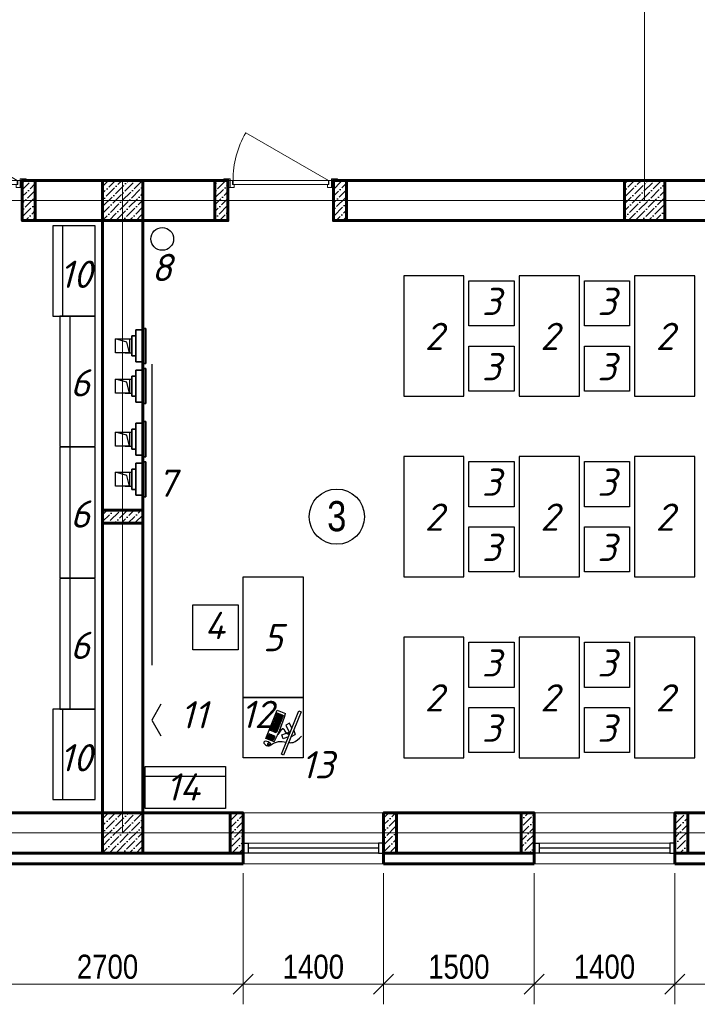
# Model space of a CAD drawing. Header units: millimetres. Extents: x -257011 to 237647566, y 2784933 to 6706507.
# Tile 137 of 256: x 9435511 to 9446608, y 5008132 to 5024255. Entities that reach past the tile are written whole.
import ezdxf

# ---------------------------------------------------------------- set-up
doc = ezdxf.new("R2010")
doc.units = ezdxf.units.MM
doc.header["$LTSCALE"] = 1000
doc.header["$PDMODE"] = 32
doc.header["$PDSIZE"] = 0.3
doc.linetypes.add('ACAD_ISO10W100', pattern=[18, 12, -3, 0, -3])
doc.linetypes.add('ADSK_Скрыто', pattern=[6, 3, -3])
for name, color, linetype, lineweight in [('_Hidden_', 7, 'ADSK_Скрыто', 9), ('Doors', 86, 'Continuous', 13), ('expl', 234, 'Continuous', 13), ('Mechanical Equipment', 7, 'Continuous', 18), ('заливки', 250, 'Continuous', 18), ('Калонны', 20, 'Continuous', 25), ('Размеры', 251, 'Continuous', 18)]:
    doc.layers.add(name, color=color, linetype=linetype, lineweight=lineweight)
for name, color, linetype in [('kcd_tx', 7, 'Continuous'), ('TESS', 252, 'Continuous'), ('ventilatsiya', 7, 'Continuous'), ('ТХ', 7, 'Continuous')]:
    doc.layers.add(name, color=color, linetype=linetype)
doc.styles.get("Standard").update_dxf_attribs({"font": 'ARIALN.TTF'})
doc.dimstyles.new('Санжар', dxfattribs={"dimtxt": 240, "dimasz": 200, "dimexe": 200, "dimexo": 200, "dimgap": 50, "dimtad": 1, "dimdec": 0, "dimtxsty": 'Standard', "dimblk": 'OBLIQUE', "dimcen": 2.5, "dimdle": 200, "dimclrd": 152, "dimclre": 152, "dimclrt": 152, "dimadec": 0, "dimazin": 0, "dimtfac": 1, "dimtdec": 0, "dimtmove": 0, "dimatfit": 3, "dimldrblk": 'OBLIQUE', "dimfxl": 0, "dimlwd": 0, "dimlwe": 0, "dimarcsym": 0})

# ---------------------------------------------------------------- blocks, each defined once
blk = doc.blocks.new('eshik yangi')
at = {"layer": 'Doors'}
blk.add_line((1405001.8, 1634258.5), (1404179.1, 1633783.5), dxfattribs=at)
for points in [[(1404001.8, 1634328.5), (1404021.8, 1634328.5), (1404021.8, 1634258.5), (1404001.8, 1634258.5)], [(1404061.8, 1634298.5), (1404061.8, 1634328.5), (1404021.8, 1634328.5), (1404021.8, 1634258.5), (1404046.8, 1634258.5), (1404046.8, 1634298.5)], [(1404991.8, 1634298.5), (1404991.8, 1634328.5), (1405031.8, 1634328.5), (1405031.8, 1634258.5), (1405006.8, 1634258.5), (1405006.8, 1634298.5)], [(1405051.8, 1634328.5), (1405031.8, 1634328.5), (1405031.8, 1634258.5), (1405051.8, 1634258.5)], [(1403961.8, 1634258.5), (1404021.8, 1634258.5), (1404021.8, 1634243.5), (1403961.8, 1634243.5)], [(1404051.8, 1634298.5), (1405001.8, 1634298.5), (1405001.8, 1634258.5), (1404051.8, 1634258.5)], [(1405031.8, 1634258.5), (1405091.8, 1634258.5), (1405091.8, 1634243.5), (1405031.8, 1634243.5)]]:
    blk.add_lwpolyline(points, close=True, dxfattribs=at)
blk.add_arc((1405001.8, 1634258.5), 950, 180, 210, dxfattribs=at)
blk = doc.blocks.new('_Oblique')
at = {"color": 0, "linetype": 'ByBlock', "lineweight": -2}
blk.add_line((-0.5, -0.5), (0.5, 0.5), dxfattribs=at)
blk = doc.blocks.new('*D1998')
at = {"layer": 'Defpoints', "color": 0, "lineweight": 50, "ltscale": 100, "transparency": 16777216}
for p in [(9757643.6, 5074072.3), (9759143.6, 5074072.3), (9757643.6, 5072765.8)]:
    blk.add_point(p, dxfattribs=at)
at = {"layer": 'kcd_tx', "color": 152, "lineweight": 0, "ltscale": 100, "transparency": 16777216}
for p, q in [((9757643.6, 5073872.3), (9757643.6, 5072565.8)), ((9759143.6, 5073872.3), (9759143.6, 5072565.8)), ((9759343.6, 5072765.8), (9757443.6, 5072765.8))]:
    blk.add_line(p, q, dxfattribs=at)
at = {"layer": 'kcd_tx', "color": 152, "lineweight": 0, "ltscale": 100, "transparency": 16777216, "xscale": 200, "yscale": 200, "zscale": 200, "rotation": 180}
blk.add_blockref('_Oblique', (9757643.6, 5072765.8), dxfattribs=at)
at = {"layer": 'kcd_tx', "color": 152, "lineweight": 0, "ltscale": 100, "transparency": 16777216, "xscale": 200, "yscale": 200, "zscale": 200}
blk.add_blockref('_Oblique', (9759143.6, 5072765.8), dxfattribs=at)
at = {"layer": 'kcd_tx', "color": 152, "lineweight": 30, "ltscale": 100, "transparency": 16777216, "insert": (9758393.6, 5072938.4), "char_height": 240, "attachment_point": 5}
blk.add_mtext('1500', dxfattribs=at)
blk = doc.blocks.new('*D1983')
at = {"layer": 'Defpoints', "color": 0, "lineweight": 50, "ltscale": 100, "transparency": 16777216}
for p in [(9756243.6, 5074072.3), (9757643.6, 5074072.3), (9756243.6, 5072765.8)]:
    blk.add_point(p, dxfattribs=at)
at = {"layer": 'kcd_tx', "color": 152, "lineweight": 0, "ltscale": 100, "transparency": 16777216}
for p, q in [((9756243.6, 5073872.3), (9756243.6, 5072565.8)), ((9757643.6, 5073872.3), (9757643.6, 5072565.8)), ((9757843.6, 5072765.8), (9756043.6, 5072765.8))]:
    blk.add_line(p, q, dxfattribs=at)
at = {"layer": 'kcd_tx', "color": 152, "lineweight": 0, "ltscale": 100, "transparency": 16777216, "xscale": 200, "yscale": 200, "zscale": 200, "rotation": 180}
blk.add_blockref('_Oblique', (9756243.6, 5072765.8), dxfattribs=at)
at = {"layer": 'kcd_tx', "color": 152, "lineweight": 0, "ltscale": 100, "transparency": 16777216, "xscale": 200, "yscale": 200, "zscale": 200}
blk.add_blockref('_Oblique', (9757643.6, 5072765.8), dxfattribs=at)
at = {"layer": 'kcd_tx', "color": 152, "lineweight": 30, "ltscale": 100, "transparency": 16777216, "insert": (9756943.6, 5072938.4), "char_height": 240, "attachment_point": 5}
blk.add_mtext('1400', dxfattribs=at)
blk = doc.blocks.new('*D1984')
at = {"layer": 'Defpoints', "color": 0, "lineweight": 50, "ltscale": 100, "transparency": 16777216}
for p in [(9754743.6, 5074072.3), (9756243.6, 5074072.3), (9754743.6, 5072765.8)]:
    blk.add_point(p, dxfattribs=at)
at = {"layer": 'kcd_tx', "color": 152, "lineweight": 0, "ltscale": 100, "transparency": 16777216}
for p, q in [((9754743.6, 5073872.3), (9754743.6, 5072565.8)), ((9756243.6, 5073872.3), (9756243.6, 5072565.8)), ((9756443.6, 5072765.8), (9754543.6, 5072765.8))]:
    blk.add_line(p, q, dxfattribs=at)
at = {"layer": 'kcd_tx', "color": 152, "lineweight": 0, "ltscale": 100, "transparency": 16777216, "xscale": 200, "yscale": 200, "zscale": 200, "rotation": 180}
blk.add_blockref('_Oblique', (9754743.6, 5072765.8), dxfattribs=at)
at = {"layer": 'kcd_tx', "color": 152, "lineweight": 0, "ltscale": 100, "transparency": 16777216, "xscale": 200, "yscale": 200, "zscale": 200}
blk.add_blockref('_Oblique', (9756243.6, 5072765.8), dxfattribs=at)
at = {"layer": 'kcd_tx', "color": 152, "lineweight": 30, "ltscale": 100, "transparency": 16777216, "insert": (9755493.6, 5072938.4), "char_height": 240, "attachment_point": 5}
blk.add_mtext('1500', dxfattribs=at)
blk = doc.blocks.new('*D1985')
at = {"layer": 'Defpoints', "color": 0, "lineweight": 50, "ltscale": 100, "transparency": 16777216}
for p in [(9753343.6, 5074072.3), (9754743.6, 5074072.3), (9753343.6, 5072765.8)]:
    blk.add_point(p, dxfattribs=at)
at = {"layer": 'kcd_tx', "color": 152, "lineweight": 0, "ltscale": 100, "transparency": 16777216}
for p, q in [((9753343.6, 5073872.3), (9753343.6, 5072565.8)), ((9754743.6, 5073872.3), (9754743.6, 5072565.8)), ((9754943.6, 5072765.8), (9753143.6, 5072765.8))]:
    blk.add_line(p, q, dxfattribs=at)
at = {"layer": 'kcd_tx', "color": 152, "lineweight": 0, "ltscale": 100, "transparency": 16777216, "xscale": 200, "yscale": 200, "zscale": 200, "rotation": 180}
blk.add_blockref('_Oblique', (9753343.6, 5072765.8), dxfattribs=at)
at = {"layer": 'kcd_tx', "color": 152, "lineweight": 0, "ltscale": 100, "transparency": 16777216, "xscale": 200, "yscale": 200, "zscale": 200}
blk.add_blockref('_Oblique', (9754743.6, 5072765.8), dxfattribs=at)
at = {"layer": 'kcd_tx', "color": 152, "lineweight": 30, "ltscale": 100, "transparency": 16777216, "insert": (9754043.6, 5072938.4), "char_height": 240, "attachment_point": 5}
blk.add_mtext('1400', dxfattribs=at)
blk = doc.blocks.new('*D1986')
at = {"layer": 'Defpoints', "color": 0, "lineweight": 50, "ltscale": 100, "transparency": 16777216}
for p in [(9750643.6, 5074071.4), (9753343.6, 5074072.3), (9750643.6, 5072765.8)]:
    blk.add_point(p, dxfattribs=at)
at = {"layer": 'kcd_tx', "color": 152, "lineweight": 0, "ltscale": 100, "transparency": 16777216}
for p, q in [((9750643.6, 5073871.4), (9750643.6, 5072565.8)), ((9753343.6, 5073872.3), (9753343.6, 5072565.8)), ((9753543.6, 5072765.8), (9750443.6, 5072765.8))]:
    blk.add_line(p, q, dxfattribs=at)
at = {"layer": 'kcd_tx', "color": 152, "lineweight": 0, "ltscale": 100, "transparency": 16777216, "xscale": 200, "yscale": 200, "zscale": 200, "rotation": 180}
blk.add_blockref('_Oblique', (9750643.6, 5072765.8), dxfattribs=at)
at = {"layer": 'kcd_tx', "color": 152, "lineweight": 0, "ltscale": 100, "transparency": 16777216, "xscale": 200, "yscale": 200, "zscale": 200}
blk.add_blockref('_Oblique', (9753343.6, 5072765.8), dxfattribs=at)
at = {"layer": 'kcd_tx', "color": 152, "lineweight": 30, "ltscale": 100, "transparency": 16777216, "insert": (9751993.6, 5072938.4), "char_height": 240, "attachment_point": 5}
blk.add_mtext('2700', dxfattribs=at)
blk = doc.blocks.new('Осевые декоративные вентиляторы для вытяжной вентиляции с производительностью до 310 м3 - ВЕНТС 100 ЛД турбо-1935147-Вентиляция_ План 1го этажа')
at = {"layer": '_Hidden_', "color": 5, "lineweight": 35}
for p, q in [((7212.2, 27527.7), (7212.2, 27527.5)), ((7212.2, 27527.5), (7212.2, 27527.7)), ((7224.3, 27527.5), (7224.3, 27527.7)), ((7224.3, 27527.7), (7224.3, 27527.5)), ((7245.8, 27527.5), (7245.8, 27527.7)), ((7245.8, 27527.7), (7245.8, 27527.5)), ((7247.5, 27535.3), (7247.7, 27535.3)), ((7212.2, 27368.8), (7212.2, 27368.7)), ((7212.2, 27368.7), (7212.2, 27368.8)), ((7224.3, 27368.7), (7224.3, 27368.8)), ((7224.3, 27368.8), (7224.3, 27368.7)), ((7245.8, 27368.8), (7245.8, 27368.7)), ((7245.8, 27368.7), (7245.8, 27368.8)), ((7247.7, 27360.8), (7247.5, 27360.8))]:
    blk.add_line(p, q, dxfattribs=at)
at = {"layer": 'Mechanical Equipment', "color": 5, "lineweight": 35}
for p, q in [((7224.3, 27527.7), (7212.2, 27527.7)), ((7212.2, 27527.7), (7212.2, 27527.5)), ((7212.2, 27522.7), (7212.2, 27527.7)), ((7212.2, 27373.7), (7212.2, 27522.7)), ((7245.8, 27527.7), (7224.3, 27527.7)), ((7224.3, 27527.5), (7224.3, 27527.7)), ((7224.3, 27527.7), (7224.3, 27527.5)), ((7245.8, 27527.5), (7245.8, 27527.7)), ((7245.8, 27527.7), (7245.8, 27522.7)), ((7245.8, 27522.7), (7245.8, 27373.7)), ((7247.3, 27535.3), (7247.3, 27360.8)), ((7247.4, 27535.3), (7247.4, 27360.8)), ((7247.5, 27535.3), (7252.3, 27535.3)), ((7252.3, 27535.3), (7257, 27535.3)), ((7252.3, 27535.3), (7252.3, 27360.8)), ((7257, 27535.3), (7261.8, 27535.3)), ((7261.8, 27360.8), (7261.8, 27535.3)), ((7212.2, 27498.2), (7191.6, 27498.2)), ((7191.6, 27398.2), (7191.6, 27498.2)), ((7191.6, 27398.2), (7212.2, 27398.2)), ((7212.2, 27368.7), (7212.2, 27373.7)), ((7212.2, 27368.8), (7212.2, 27368.7)), ((7212.2, 27368.7), (7224.3, 27368.7)), ((7224.3, 27368.7), (7224.3, 27368.8)), ((7224.3, 27368.8), (7224.3, 27368.7)), ((7224.3, 27368.7), (7245.8, 27368.7)), ((7245.8, 27373.7), (7245.8, 27368.7)), ((7245.8, 27368.7), (7245.8, 27368.8)), ((7252.3, 27360.8), (7247.5, 27360.8)), ((7257, 27360.8), (7252.3, 27360.8)), ((7261.8, 27360.8), (7257, 27360.8))]:
    blk.add_line(p, q, dxfattribs=at)
blk = doc.blocks.new('wwww')
at = {"layer": 'заливки', "color": 0, "lineweight": 25, "ltscale": 0.15}
for p, q in [((-325484, -679209), (-325477, -679225)), ((-325814, -679382), (-325729, -679357)), ((-325729, -679357), (-325713, -679352)), ((-325713, -679352), (-325708, -679369)), ((-325699, -679327), (-325681, -679321)), ((-325693, -679344), (-325699, -679327)), ((-325660, -679334), (-325693, -679344)), ((-325687, -679302), (-325671, -679297)), ((-325686, -679305), (-325687, -679302)), ((-325686, -679305), (-325681, -679321)), ((-325671, -679297), (-325660, -679334)), ((-325470, -679244), (-325465, -679256)), ((-325808, -679400), (-325814, -679382)), ((-325723, -679374), (-325808, -679400)), ((-325708, -679369), (-325723, -679374))]:
    blk.add_line(p, q, dxfattribs=at)
for points in [[(-325485, -678956), (-325474, -678992), (-326163, -679200), (-326174, -679165)], [(-325944, -679338), (-325939, -679355), (-325955, -679360), (-325960, -679343)], [(-325938, -679357), (-325933, -679374), (-325949, -679379), (-325954, -679362)], [(-325926, -679333), (-325921, -679350), (-325937, -679355), (-325942, -679337)], [(-325920, -679352), (-325915, -679369), (-325931, -679374), (-325936, -679357)], [(-325908, -679327), (-325903, -679344), (-325919, -679349), (-325924, -679332)], [(-325903, -679346), (-325897, -679364), (-325913, -679368), (-325918, -679351)], [(-325890, -679322), (-325885, -679339), (-325901, -679344), (-325906, -679327)], [(-325885, -679341), (-325879, -679358), (-325895, -679363), (-325900, -679346)], [(-325879, -679360), (-325874, -679377), (-325889, -679382), (-325895, -679365)], [(-325875, -679317), (-325870, -679334), (-325885, -679339), (-325890, -679322)], [(-325869, -679336), (-325864, -679353), (-325879, -679358), (-325885, -679341)], [(-325863, -679355), (-325858, -679373), (-325874, -679377), (-325879, -679360)], [(-325857, -679312), (-325852, -679329), (-325867, -679334), (-325873, -679316)], [(-325851, -679331), (-325846, -679348), (-325862, -679353), (-325867, -679336)], [(-325845, -679350), (-325840, -679367), (-325856, -679372), (-325861, -679355)], [(-325839, -679306), (-325834, -679323), (-325850, -679328), (-325855, -679311)], [(-325833, -679325), (-325828, -679343), (-325844, -679347), (-325849, -679330)], [(-325827, -679345), (-325822, -679362), (-325838, -679367), (-325843, -679349)], [(-325821, -679301), (-325816, -679318), (-325832, -679323), (-325837, -679306)], [(-325822, -679364), (-325816, -679381), (-325832, -679386), (-325837, -679369)], [(-325815, -679320), (-325810, -679337), (-325826, -679342), (-325831, -679325)], [(-325810, -679339), (-325804, -679356), (-325820, -679361), (-325825, -679344)], [(-325805, -679296), (-325800, -679313), (-325816, -679318), (-325821, -679301)], [(-325804, -679358), (-325799, -679376), (-325814, -679380), (-325819, -679363)], [(-325800, -679315), (-325794, -679332), (-325810, -679337), (-325815, -679320)], [(-325794, -679335), (-325789, -679352), (-325804, -679356), (-325810, -679339)], [(-325788, -679354), (-325783, -679371), (-325799, -679376), (-325804, -679358)], [(-325788, -679291), (-325782, -679308), (-325798, -679313), (-325803, -679295)], [(-325782, -679310), (-325777, -679327), (-325792, -679332), (-325797, -679315)], [(-325776, -679329), (-325771, -679346), (-325786, -679351), (-325792, -679334)], [(-325770, -679348), (-325765, -679365), (-325781, -679370), (-325786, -679353)], [(-325770, -679285), (-325764, -679302), (-325780, -679307), (-325785, -679290)], [(-325764, -679304), (-325759, -679322), (-325774, -679326), (-325780, -679309)], [(-325758, -679324), (-325753, -679341), (-325769, -679346), (-325774, -679328)], [(-325752, -679343), (-325747, -679360), (-325763, -679365), (-325768, -679348)], [(-325752, -679280), (-325747, -679297), (-325762, -679302), (-325767, -679285)], [(-325746, -679299), (-325741, -679316), (-325756, -679321), (-325762, -679304)], [(-325740, -679318), (-325735, -679335), (-325751, -679340), (-325756, -679323)], [(-325736, -679275), (-325731, -679292), (-325747, -679297), (-325752, -679280)], [(-325734, -679337), (-325729, -679355), (-325745, -679359), (-325750, -679342)], [(-325730, -679294), (-325725, -679312), (-325741, -679316), (-325746, -679299)], [(-325725, -679314), (-325719, -679331), (-325735, -679335), (-325740, -679318)], [(-325718, -679270), (-325713, -679287), (-325729, -679292), (-325734, -679274)], [(-325719, -679333), (-325714, -679350), (-325729, -679355), (-325734, -679337)], [(-325712, -679289), (-325707, -679306), (-325723, -679311), (-325728, -679294)], [(-325707, -679308), (-325701, -679325), (-325717, -679330), (-325722, -679313)], [(-325700, -679264), (-325695, -679281), (-325711, -679286), (-325716, -679269)], [(-325701, -679327), (-325696, -679345), (-325711, -679349), (-325716, -679332)], [(-325695, -679347), (-325690, -679364), (-325705, -679368), (-325711, -679351)], [(-325695, -679284), (-325689, -679301), (-325705, -679305), (-325710, -679288)], [(-325689, -679303), (-325684, -679320), (-325699, -679325), (-325704, -679307)], [(-325682, -679259), (-325677, -679276), (-325693, -679281), (-325698, -679264)], [(-325677, -679341), (-325672, -679358), (-325688, -679363), (-325693, -679346)], [(-325677, -679278), (-325671, -679295), (-325687, -679300), (-325692, -679283)], [(-325659, -679336), (-325654, -679353), (-325670, -679358), (-325675, -679340)], [(-325617, -679239), (-325611, -679256), (-325627, -679261), (-325632, -679244)], [(-325611, -679258), (-325606, -679275), (-325621, -679280), (-325626, -679263)], [(-325605, -679277), (-325600, -679295), (-325615, -679299), (-325621, -679282)], [(-325599, -679297), (-325594, -679314), (-325610, -679319), (-325615, -679301)], [(-325599, -679234), (-325594, -679251), (-325609, -679255), (-325614, -679238)], [(-325593, -679253), (-325588, -679270), (-325603, -679275), (-325609, -679258)], [(-325593, -679316), (-325588, -679333), (-325604, -679338), (-325609, -679321)], [(-325587, -679272), (-325582, -679289), (-325598, -679294), (-325603, -679277)], [(-325581, -679228), (-325576, -679245), (-325591, -679250), (-325597, -679233)], [(-325581, -679291), (-325576, -679308), (-325592, -679313), (-325597, -679296)], [(-325575, -679247), (-325570, -679265), (-325586, -679269), (-325591, -679252)], [(-325576, -679310), (-325570, -679328), (-325586, -679332), (-325591, -679315)], [(-325569, -679267), (-325564, -679284), (-325580, -679288), (-325585, -679271)], [(-325563, -679223), (-325558, -679240), (-325573, -679245), (-325579, -679228)], [(-325563, -679286), (-325558, -679303), (-325574, -679308), (-325579, -679291)], [(-325557, -679242), (-325552, -679259), (-325568, -679264), (-325573, -679247)], [(-325558, -679305), (-325552, -679322), (-325568, -679327), (-325573, -679310)], [(-325551, -679261), (-325546, -679278), (-325562, -679283), (-325567, -679266)], [(-325546, -679280), (-325540, -679298), (-325556, -679302), (-325561, -679285)], [(-325540, -679300), (-325535, -679317), (-325550, -679321), (-325555, -679304)], [(-325933, -679376), (-325927, -679394), (-325943, -679398), (-325948, -679381)], [(-325927, -679396), (-325922, -679413), (-325937, -679418), (-325942, -679400)], [(-325921, -679415), (-325916, -679432), (-325931, -679437), (-325937, -679420)], [(-325915, -679371), (-325909, -679388), (-325925, -679393), (-325930, -679376)], [(-325909, -679390), (-325904, -679407), (-325919, -679412), (-325924, -679395)], [(-325903, -679409), (-325898, -679427), (-325913, -679431), (-325919, -679414)], [(-325897, -679366), (-325892, -679383), (-325907, -679388), (-325912, -679370)], [(-325891, -679385), (-325886, -679402), (-325901, -679407), (-325907, -679390)], [(-325885, -679404), (-325880, -679421), (-325896, -679426), (-325901, -679409)], [(-325873, -679379), (-325868, -679397), (-325884, -679401), (-325889, -679384)], [(-325867, -679399), (-325862, -679416), (-325878, -679421), (-325883, -679403)], [(-325857, -679375), (-325852, -679392), (-325868, -679397), (-325873, -679379)], [(-325852, -679394), (-325846, -679411), (-325862, -679416), (-325867, -679399)], [(-325839, -679369), (-325834, -679386), (-325850, -679391), (-325855, -679374)], [(-325834, -679388), (-325828, -679406), (-325844, -679410), (-325849, -679393)], [(-325816, -679383), (-325811, -679400), (-325826, -679405), (-325831, -679388)]]:
    blk.add_lwpolyline(points, close=True, dxfattribs=at)
for points in [[(-325871, -679073), (-325877, -679070), (-325843, -679016)], [(-325788, -679048), (-325785, -679042), (-325843, -679016)], [(-325552, -679198), (-325513, -679328), (-325964, -679465), (-326004, -679335)], [(-325889, -679117), (-325924, -679194), (-325866, -679220), (-325815, -679108)], [(-325749, -679075), (-325677, -679120), (-325710, -679173), (-325815, -679108)]]:
    blk.add_lwpolyline(points, dxfattribs=at)
for centre, radius, start, end in [((-325114, -681459), 2303, 100.9493, 112.708), ((-325477, -679229), 29.5, 216.9044, 354.8007)]:
    blk.add_arc(centre, radius, start, end, dxfattribs=at)
at = {"layer": 'заливки', "color": 0, "lineweight": 25, "ltscale": 0.15, "extrusion": (0, 0, -1)}
blk.add_ellipse((-325468, -679263), major_axis=(16.4, -53.3), ratio=0.548518, dxfattribs=at)
at = {"layer": 'заливки', "color": 0, "lineweight": 25, "ltscale": 0.15}
blk.add_ellipse((-325473, -679235), major_axis=(3.92, -9.4), ratio=0.353008, dxfattribs=at)
for points, knots in [([(-325685, -679017), (-325698, -678997), (-325744, -678938), (-325827, -678931), (-325886, -678926)], [258.945343, 258.945343, 258.945343, 258.945343, 321.866255, 469.799997, 469.799997, 469.799997, 469.799997]), ([(-325484, -679209), (-325526, -679194), (-325606, -679165), (-325646, -679086), (-325666, -679050)], [0, 0, 0, 0, 117.894714, 225.048375, 225.048375, 225.048375, 225.048375]), ([(-325805, -679092), (-325787, -679100), (-325762, -679126), (-325839, -679240), (-325737, -679231), (-325675, -679225)], [52.696456, 52.696456, 52.696456, 52.696456, 88.452953, 137.856523, 215.270135, 215.270135, 215.270135, 215.270135]), ([(-325800, -679090), (-325797, -679092), (-325794, -679094), (-325788, -679098), (-325785, -679100), (-325780, -679106), (-325778, -679110), (-325775, -679117), (-325774, -679121), (-325774, -679127), (-325774, -679129), (-325775, -679133), (-325775, -679135), (-325777, -679143), (-325779, -679149), (-325783, -679160), (-325786, -679166), (-325791, -679178), (-325793, -679183), (-325796, -679192), (-325797, -679195), (-325798, -679200), (-325798, -679202), (-325798, -679206), (-325798, -679207), (-325797, -679210), (-325796, -679212), (-325795, -679214), (-325794, -679216), (-325791, -679218), (-325790, -679219), (-325786, -679221), (-325784, -679221), (-325778, -679224), (-325773, -679225), (-325761, -679226), (-325754, -679227), (-325740, -679227), (-325732, -679226), (-325709, -679225), (-325692, -679224), (-325675, -679222)], [54.981019, 54.981019, 54.981019, 54.981019, 61.260874, 61.260874, 69.6918, 69.6918, 78.122727, 78.122727, 86.553654, 86.553654, 90.403827, 90.403827, 94.253999, 94.253999, 104.434609, 104.434609, 114.615219, 114.615219, 124.795829, 124.795829, 131.641747, 131.641747, 135.939583, 135.939583, 141.201002, 141.201002, 146.462422, 146.462422, 151.723841, 151.723841, 156.985261, 156.985261, 162.24668, 162.24668, 172.922377, 172.922377, 183.598075, 183.598075, 194.273772, 194.273772, 215.270135, 215.270135, 215.270135, 215.270135])]:
    blk.add_open_spline(points, degree=3, knots=knots, dxfattribs=at)
blk = doc.blocks.new('njmghn')
at = {"ltscale": 100}
h = blk.add_hatch(dxfattribs=at)
h.set_pattern_fill('ANSI36', color=256, scale=15, style=0)
h.set_pattern_definition([(45, (9881445.847, 4352708.26), (25.2569703, 92.6088912), [119.0625, -23.8125, 0, -23.8125])])
h.paths.add_polyline_path([(9751143.6, 5080772.3), (9751273.6, 5080772.3), (9751273.6, 5080372.3), (9751143.6, 5080372.3)])
h = blk.add_hatch(dxfattribs=at)
h.set_pattern_fill('ANSI36', color=256, scale=15, style=0)
h.set_pattern_definition([(45, (-7300618.965, 14263602.263), (25.25697034, 92.60889125), [119.0625, -23.8125, 0, -23.8125])])
h.paths.add_polyline_path([(9752343.6, 5080772.3), (9751943.6, 5080772.3), (9751943.6, 5080372.3), (9752343.6, 5080372.3)])
h = blk.add_hatch(dxfattribs=at)
h.set_pattern_fill('ANSI36', color=256, scale=15, style=0)
h.set_pattern_definition([(45, (9865395.847, 4352708.26), (25.2569703, 92.6088912), [119.0625, -23.8125, 0, -23.8125])])
h.paths.add_polyline_path([(9753193.6, 5080772.3), (9753063.6, 5080772.3), (9753063.6, 5080372.3), (9753193.6, 5080372.3)])
h = blk.add_hatch(dxfattribs=at)
h.set_pattern_fill('ANSI36', color=256, scale=15, style=0)
h.set_pattern_definition([(45, (9865345.847, 4352708.26), (25.2569703, 92.6088912), [119.0625, -23.8125, 0, -23.8125])])
h.paths.add_polyline_path([(9754243.6, 5080772.3), (9754373.6, 5080772.3), (9754373.6, 5080372.3), (9754243.6, 5080372.3)])
h = blk.add_hatch(dxfattribs=at)
h.set_pattern_fill('ANSI36', color=256, scale=15, style=0)
h.set_pattern_definition([(45, (-7305818.965, 14263602.263), (25.25697034, 92.60889125), [119.0625, -23.8125, 0, -23.8125])])
h.paths.add_polyline_path([(9757543.6, 5080772.3), (9757143.6, 5080772.3), (9757143.6, 5080372.3), (9757543.6, 5080372.3)])
h = blk.add_hatch(dxfattribs=at)
h.set_pattern_fill('ANSI36', color=256, scale=15, style=0)
h.set_pattern_definition([(45, (9753450, 3840070.33), (25.2569703, 92.6088912), [119.0625, -23.8125, 0, -23.8125])])
h.paths.add_polyline_path([(9752343.6, 5077487.3), (9752343.6, 5077357.3), (9751943.6, 5077357.3), (9751943.6, 5077487.3)])
h = blk.add_hatch(dxfattribs=at)
h.set_pattern_fill('ANSI36', color=256, scale=15, style=0)
h.set_pattern_definition([(45, (-7300618.965, 14257302.263), (25.25697034, 92.60889125), [119.0625, -23.8125, 0, -23.8125])])
h.paths.add_polyline_path([(9752343.6, 5074472.3), (9751943.6, 5074472.3), (9751943.6, 5074072.3), (9752343.6, 5074072.3)])
h = blk.add_hatch(dxfattribs=at)
h.set_pattern_fill('ANSI36', color=256, scale=15, style=0)
h.set_pattern_definition([(45, (9871045.847, 4356917.793), (25.2569703, 92.6088912), [119.0625, -23.8125, 0, -23.8125])])
h.paths.add_polyline_path([(9753343.6, 5074072.3), (9753213.6, 5074072.3), (9753213.6, 5074472.3), (9753343.6, 5074472.3)])
h = blk.add_hatch(dxfattribs=at)
h.set_pattern_fill('ANSI36', color=256, scale=15, style=0)
h.set_pattern_definition([(45, (9872815.847, 4356917.793), (25.2569703, 92.6088912), [119.0625, -23.8125, 0, -23.8125])])
h.paths.add_polyline_path([(9754873.6, 5074072.3), (9754743.6, 5074072.3), (9754743.6, 5074472.3), (9754873.6, 5074472.3)])
h = blk.add_hatch(dxfattribs=at)
h.set_pattern_fill('ANSI36', color=256, scale=15, style=0)
h.set_pattern_definition([(45, (9868145.847, 4356917.793), (25.2569703, 92.6088912), [119.0625, -23.8125, 0, -23.8125])])
h.paths.add_polyline_path([(9756243.6, 5074072.3), (9756113.6, 5074072.3), (9756113.6, 5074472.3), (9756243.6, 5074472.3)])
h = blk.add_hatch(dxfattribs=at)
h.set_pattern_fill('ANSI36', color=256, scale=15, style=0)
h.set_pattern_definition([(45, (9869915.847, 4356917.793), (25.2569703, 92.6088912), [119.0625, -23.8125, 0, -23.8125])])
h.paths.add_polyline_path([(9757773.6, 5074072.3), (9757643.6, 5074072.3), (9757643.6, 5074472.3), (9757773.6, 5074472.3)])
at = {"color": 1, "linetype": 'ACAD_ISO10W100', "lineweight": 9, "ltscale": 100}
for p, q in [((9757343.6, 5089872.3), (9757343.6, 5080572.3)), ((9752143.6, 5080772.3), (9752143.6, 5074272.3)), ((9761743.6, 5080572.3), (9734743.6, 5080572.3)), ((9761743.6, 5074272.3), (9734743.6, 5074272.3))]:
    blk.add_line(p, q, dxfattribs=at)
at = {"lineweight": 60, "ltscale": 100}
for p, q in [((9751943.6, 5080772.3), (9751143.6, 5080772.3)), ((9751143.6, 5080372.3), (9751143.6, 5080772.3)), ((9751943.6, 5080772.3), (9751943.6, 5074472.3)), ((9753193.6, 5080772.3), (9752343.6, 5080772.3)), ((9753193.6, 5080372.3), (9753193.6, 5080772.3)), ((9761543.6, 5080772.3), (9754243.6, 5080772.3)), ((9754243.6, 5080372.3), (9754243.6, 5080772.3)), ((9751943.6, 5080372.3), (9751143.6, 5080372.3)), ((9753193.6, 5080372.3), (9752343.6, 5080372.3)), ((9752343.6, 5080372.3), (9752343.6, 5074472.3)), ((9761543.6, 5080372.3), (9754243.6, 5080372.3)), ((9750773.6, 5074472.3), (9753343.6, 5074472.3)), ((9753343.6, 5074472.3), (9753343.6, 5074072.3)), ((9754743.6, 5074472.3), (9756243.6, 5074472.3)), ((9754743.6, 5074472.3), (9754743.6, 5074072.3)), ((9756243.6, 5074472.3), (9756243.6, 5074072.3)), ((9757643.6, 5074472.3), (9759143.6, 5074472.3)), ((9757643.6, 5074472.3), (9757643.6, 5074072.3)), ((9750773.6, 5074072.3), (9753213.6, 5074072.3)), ((9754743.6, 5074072.3), (9756243.6, 5074072.3)), ((9757643.6, 5074072.3), (9759143.6, 5074072.3))]:
    blk.add_line(p, q, dxfattribs=at)
at = {"lineweight": 9, "ltscale": 100}
for p, q in [((9754743.6, 5074472.3), (9753343.6, 5074472.3)), ((9757643.6, 5074472.3), (9756243.6, 5074472.3)), ((9754743.6, 5073965.3), (9753343.6, 5073965.3)), ((9757643.6, 5073965.3), (9756243.6, 5073965.3))]:
    blk.add_line(p, q, dxfattribs=at)
at = {"color": 5, "lineweight": 0}
for p, q in [((9754693.6, 5074172.3), (9753393.6, 5074172.3)), ((9757593.6, 5074172.3), (9756293.6, 5074172.3))]:
    blk.add_line(p, q, dxfattribs=at)
at = {"color": 5}
for p, q in [((9754693.6, 5074122.3), (9753393.6, 5074122.3)), ((9754693.6, 5074072.3), (9753393.6, 5074072.3)), ((9757593.6, 5074122.3), (9756293.6, 5074122.3)), ((9757593.6, 5074072.3), (9756293.6, 5074072.3))]:
    blk.add_line(p, q, dxfattribs=at)
at = {"color": 32, "lineweight": 30, "ltscale": 100}
blk.add_line((9756243.6, 5073972.3), (9754743.6, 5073972.3), dxfattribs=at)
at = {"color": 252, "lineweight": 60, "ltscale": 100}
blk.add_line((9756243.6, 5073965.3), (9754743.6, 5073965.3), dxfattribs=at)
at = {"color": 5}
for points in [[(9753343.6, 5074172.3), (9753393.6, 5074172.3), (9753393.6, 5074072.3), (9753343.6, 5074072.3)], [(9754743.6, 5074172.3), (9754693.6, 5074172.3), (9754693.6, 5074072.3), (9754743.6, 5074072.3)], [(9756243.6, 5074172.3), (9756293.6, 5074172.3), (9756293.6, 5074072.3), (9756243.6, 5074072.3)], [(9757643.6, 5074172.3), (9757593.6, 5074172.3), (9757593.6, 5074072.3), (9757643.6, 5074072.3)]]:
    blk.add_lwpolyline(points, close=True, dxfattribs=at)
at = {"color": 252, "lineweight": 60, "ltscale": 100}
for points in [[(9753343.6, 5074072.3), (9753343.6, 5073965.3)], [(9754743.6, 5074072.3), (9754743.6, 5073965.3)], [(9756243.6, 5074072.3), (9756243.6, 5073965.3)], [(9757643.6, 5074072.3), (9757643.6, 5073965.3)], [(9750643.6, 5073965.3), (9753343.6, 5073965.3)], [(9757643.6, 5073965.3), (9759143.6, 5073965.3)]]:
    blk.add_lwpolyline(points, dxfattribs=at)
at = {"color": 32, "lineweight": 30, "ltscale": 100}
for points in [[(9750643.6, 5073972.3), (9753343.6, 5073972.3)], [(9757643.6, 5073972.3), (9759143.6, 5073972.3)]]:
    blk.add_lwpolyline(points, dxfattribs=at)
at = {"layer": 'expl', "lineweight": 30}
blk.add_circle((9754277.8, 5077422.3), 275.1, dxfattribs=at)
at = {"layer": 'ventilatsiya', "lineweight": 30, "ltscale": 100}
for p, q in [((9752184.5, 5079161.6), (9752073.6, 5079193.3)), ((9752168.3, 5079193.3), (9752235.3, 5079193.3)), ((9752213.6, 5079053.3), (9752184.5, 5079161.6)), ((9752168.3, 5079053.3), (9752235.3, 5079053.3)), ((9752184.5, 5078762.1), (9752073.6, 5078793.7)), ((9752168.3, 5078793.7), (9752235.3, 5078793.7)), ((9752213.6, 5078653.7), (9752184.5, 5078762.1)), ((9752168.3, 5078653.7), (9752235.3, 5078653.7)), ((9752184.5, 5078232.9), (9752073.6, 5078264.5)), ((9752168.3, 5078264.5), (9752235.3, 5078264.5)), ((9752213.6, 5078124.5), (9752184.5, 5078232.9)), ((9752168.3, 5078124.5), (9752235.3, 5078124.5)), ((9752184.5, 5077833.4), (9752073.6, 5077865)), ((9752168.3, 5077865), (9752235.3, 5077865)), ((9752213.6, 5077725), (9752184.5, 5077833.4)), ((9752168.3, 5077725), (9752235.3, 5077725))]:
    blk.add_line(p, q, dxfattribs=at)
for points in [[(9752213.6, 5079053.3), (9752073.6, 5079053.3), (9752073.6, 5079193.3), (9752213.6, 5079193.3)], [(9752213.6, 5078653.7), (9752073.6, 5078653.7), (9752073.6, 5078793.7), (9752213.6, 5078793.7)], [(9752213.6, 5078124.5), (9752073.6, 5078124.5), (9752073.6, 5078264.5), (9752213.6, 5078264.5)], [(9752213.6, 5077725), (9752073.6, 5077725), (9752073.6, 5077865), (9752213.6, 5077865)]]:
    blk.add_lwpolyline(points, close=True, dxfattribs=at)
at = {"layer": 'Размеры', "lineweight": 60, "ltscale": 5}
for points in [[(9751273.6, 5080772.3), (9751143.6, 5080772.3), (9751143.6, 5080372.3), (9751273.6, 5080372.3)], [(9751943.6, 5080372.3), (9752343.6, 5080372.3), (9752343.6, 5080772.3), (9751943.6, 5080772.3)], [(9753063.6, 5080772.3), (9753193.6, 5080772.3), (9753193.6, 5080372.3), (9753063.6, 5080372.3)], [(9754373.6, 5080772.3), (9754243.6, 5080772.3), (9754243.6, 5080372.3), (9754373.6, 5080372.3)], [(9757143.6, 5080372.3), (9757543.6, 5080372.3), (9757543.6, 5080772.3), (9757143.6, 5080772.3)], [(9752343.6, 5077357.3), (9752343.6, 5077487.3), (9751943.6, 5077487.3), (9751943.6, 5077357.3)], [(9751943.6, 5074072.3), (9752343.6, 5074072.3), (9752343.6, 5074472.3), (9751943.6, 5074472.3)], [(9753213.6, 5074072.3), (9753343.6, 5074072.3), (9753343.6, 5074472.3), (9753213.6, 5074472.3)], [(9754743.6, 5074072.3), (9754873.6, 5074072.3), (9754873.6, 5074472.3), (9754743.6, 5074472.3)], [(9756113.6, 5074072.3), (9756243.6, 5074072.3), (9756243.6, 5074472.3), (9756113.6, 5074472.3)], [(9757643.6, 5074072.3), (9757773.6, 5074072.3), (9757773.6, 5074472.3), (9757643.6, 5074472.3)]]:
    blk.add_lwpolyline(points, close=True, dxfattribs=at)
at = {"layer": 'Размеры', "ltscale": 5}
blk.add_lwpolyline([(9752343.6, 5077487.3), (9752343.6, 5077357.3), (9751943.6, 5077357.3), (9751943.6, 5077487.3)], close=True, dxfattribs=at)
at = {"layer": 'ТХ', "ltscale": 5}
blk.add_line((9752437.8, 5075943.3), (9752437.8, 5078943.3), dxfattribs=at)
for points in [[(9751869.9, 5080320.8), (9751449.9, 5080320.8), (9751449.9, 5079420.8), (9751869.9, 5079420.8)], [(9751549.9, 5080320.8), (9751449.9, 5080320.8), (9751449.9, 5079420.8), (9751549.9, 5079420.8)], [(9755543.6, 5079822.3), (9754943.6, 5079822.3), (9754943.6, 5078622.3), (9755543.6, 5078622.3)], [(9756043.6, 5079322.3), (9755593.6, 5079322.3), (9755593.6, 5079772.3), (9756043.6, 5079772.3)], [(9756693.6, 5079822.3), (9756093.6, 5079822.3), (9756093.6, 5078622.3), (9756693.6, 5078622.3)], [(9757193.6, 5079322.3), (9756743.6, 5079322.3), (9756743.6, 5079772.3), (9757193.6, 5079772.3)], [(9757843.6, 5079822.3), (9757243.6, 5079822.3), (9757243.6, 5078622.3), (9757843.6, 5078622.3)], [(9751869.9, 5079420.8), (9751519.9, 5079420.8), (9751519.9, 5078120.8), (9751869.9, 5078120.8)], [(9751619.9, 5079420.8), (9751519.9, 5079420.8), (9751519.9, 5078120.8), (9751619.9, 5078120.8)], [(9756043.6, 5078672.3), (9755593.6, 5078672.3), (9755593.6, 5079122.3), (9756043.6, 5079122.3)], [(9757193.6, 5078672.3), (9756743.6, 5078672.3), (9756743.6, 5079122.3), (9757193.6, 5079122.3)], [(9751869.9, 5078114), (9751519.9, 5078114), (9751519.9, 5076814), (9751869.9, 5076814)], [(9751619.9, 5078114), (9751519.9, 5078114), (9751519.9, 5076814), (9751619.9, 5076814)], [(9755543.6, 5078022.3), (9754943.6, 5078022.3), (9754943.6, 5076822.3), (9755543.6, 5076822.3)], [(9756693.6, 5078022.3), (9756093.6, 5078022.3), (9756093.6, 5076822.3), (9756693.6, 5076822.3)], [(9757843.6, 5078022.3), (9757243.6, 5078022.3), (9757243.6, 5076822.3), (9757843.6, 5076822.3)], [(9756043.6, 5077522.3), (9755593.6, 5077522.3), (9755593.6, 5077972.3), (9756043.6, 5077972.3)], [(9757193.6, 5077522.3), (9756743.6, 5077522.3), (9756743.6, 5077972.3), (9757193.6, 5077972.3)], [(9756043.6, 5076872.3), (9755593.6, 5076872.3), (9755593.6, 5077322.3), (9756043.6, 5077322.3)], [(9757193.6, 5076872.3), (9756743.6, 5076872.3), (9756743.6, 5077322.3), (9757193.6, 5077322.3)], [(9751869.9, 5076805.8), (9751519.9, 5076805.8), (9751519.9, 5075505.8), (9751869.9, 5075505.8)], [(9751619.9, 5076805.8), (9751519.9, 5076805.8), (9751519.9, 5075505.8), (9751619.9, 5075505.8)], [(9753943.6, 5075622.3), (9753343.6, 5075622.3), (9753343.6, 5076822.3), (9753943.6, 5076822.3)], [(9753293.6, 5076095.2), (9752843.6, 5076095.2), (9752843.6, 5076545.2), (9753293.6, 5076545.2)], [(9755543.6, 5076222.3), (9754943.6, 5076222.3), (9754943.6, 5075022.3), (9755543.6, 5075022.3)], [(9756693.6, 5076222.3), (9756093.6, 5076222.3), (9756093.6, 5075022.3), (9756693.6, 5075022.3)], [(9757843.6, 5076222.3), (9757243.6, 5076222.3), (9757243.6, 5075022.3), (9757843.6, 5075022.3)], [(9756043.6, 5075722.3), (9755593.6, 5075722.3), (9755593.6, 5076172.3), (9756043.6, 5076172.3)], [(9757193.6, 5075722.3), (9756743.6, 5075722.3), (9756743.6, 5076172.3), (9757193.6, 5076172.3)], [(9753943.6, 5075022.3), (9753343.6, 5075022.3), (9753343.6, 5075622.3), (9753943.6, 5075622.3)], [(9751869.9, 5075505.8), (9751449.9, 5075505.8), (9751449.9, 5074605.8), (9751869.9, 5074605.8)], [(9751549.9, 5075505.8), (9751449.9, 5075505.8), (9751449.9, 5074605.8), (9751549.9, 5074605.8)], [(9756043.6, 5075072.3), (9755593.6, 5075072.3), (9755593.6, 5075522.3), (9756043.6, 5075522.3)], [(9757193.6, 5075072.3), (9756743.6, 5075072.3), (9756743.6, 5075522.3), (9757193.6, 5075522.3)], [(9752369.2, 5074515.2), (9752369.2, 5074935.2), (9753169.2, 5074935.2), (9753169.2, 5074515.2)], [(9752369.2, 5074835.2), (9752369.2, 5074935.2), (9753169.2, 5074935.2), (9753169.2, 5074835.2)]]:
    blk.add_lwpolyline(points, close=True, dxfattribs=at)
blk.add_lwpolyline([(9752523.8, 5075554.2), (9752433.3, 5075397.4), (9752523.8, 5075240.6)], dxfattribs=at)
at = {"layer": 'ТХ', "ltscale": 3}
blk.add_circle((9752539.3, 5080188.6), 112.8, dxfattribs=at)
at = {"color": 2, "lineweight": 70, "xscale": -1, "rotation": 180}
for p in [(8346091.8, 6715030.8), (8349191.8, 6715030.8)]:
    blk.add_blockref('eshik yangi', p, dxfattribs=at)
at = {"layer": 'TESS', "color": 16, "xscale": 0.6480000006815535, "yscale": 0.6480000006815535, "zscale": 0.6480000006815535, "rotation": 231.3037835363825}
blk.add_blockref('wwww', (9965265, 4635373), dxfattribs=at)
at = {"layer": 'ventilatsiya', "color": 5, "true_color": 0x0000ff, "xscale": -2, "yscale": 2, "zscale": 2, "rotation": 180}
for p in [(9737852.1, 5134019.6), (9737852.1, 5133620.1), (9737852.1, 5133090.9), (9737852.1, 5132691.4)]:
    blk.add_blockref('Осевые декоративные вентиляторы для вытяжной вентиляции с производительностью до 310 м3 - ВЕНТС 100 ЛД турбо-1935147-Вентиляция_ План 1го этажа', p, dxfattribs=at)
at = {"lineweight": 9, "insert": (9754181.5, 5077273.6), "char_height": 300, "width": 349.19, "attachment_point": 7}
blk.add_mtext('3', dxfattribs=at)
at = {"layer": 'Калонны', "char_height": 271.656}
for s, insert, attachment_point in [('{\\fArial|b0|i0|c204|p34;\\C150; \\fISOCPEUR|b0|i1|c204|p34;\\C1;8}', (9752636.3, 5080040.4), 3), ('{\\fArial|b0|i0|c204|p34;\\C150; \\fISOCPEUR|b0|i1|c204|p34;\\C1;1\\fISOCPEUR|b0|i1|c0|p34;0}', (9751837.8, 5079701), 9), ('{\\fArial|b0|i0|c204|p34;\\C150; \\fISOCPEUR|b0|i1|c204|p34;\\C1;3}', (9755913.2, 5079701.8), 3), ('{\\fArial|b0|i0|c204|p34;\\C150; \\fISOCPEUR|b0|i1|c204|p34;\\C1;3}', (9757063.2, 5079701.8), 3), ('{\\fArial|b0|i0|c204|p34;\\C150; \\fISOCPEUR|b0|i1|c204|p34;\\C1;2}', (9755339.4, 5079354.2), 3), ('{\\fArial|b0|i0|c204|p34;\\C150; \\fISOCPEUR|b0|i1|c204|p34;\\C1;2}', (9756489.4, 5079354.2), 3), ('{\\fArial|b0|i0|c204|p34;\\C150; \\fISOCPEUR|b0|i1|c204|p34;\\C1;2}', (9757639.4, 5079354.2), 3), ('{\\fArial|b0|i0|c204|p34;\\C150; \\fISOCPEUR|b0|i1|c204|p34;\\C1;3}', (9755913.2, 5079051.8), 3), ('{\\fArial|b0|i0|c204|p34;\\C150; \\fISOCPEUR|b0|i1|c204|p34;\\C1;3}', (9757063.2, 5079051.8), 3), ('{\\fArial|b0|i0|c204|p34;\\C150; \\fISOCPEUR|b0|i1|c204|p34;\\C1;6}', (9751819, 5078619.8), 9), ('{\\fArial|b0|i0|c204|p34;\\C150; \\fISOCPEUR|b0|i1|c204|p34;\\C1;7}', (9752679.1, 5077891.9), 3), ('{\\fArial|b0|i0|c204|p34;\\C150; \\fISOCPEUR|b0|i1|c204|p34;\\C1;3}', (9755913.2, 5077901.8), 3), ('{\\fArial|b0|i0|c204|p34;\\C150; \\fISOCPEUR|b0|i1|c204|p34;\\C1;3}', (9757063.2, 5077901.8), 3), ('{\\fArial|b0|i0|c204|p34;\\C150; \\fISOCPEUR|b0|i1|c204|p34;\\C1;6}', (9751819, 5077313), 9), ('{\\fArial|b0|i0|c204|p34;\\C150; \\fISOCPEUR|b0|i1|c204|p34;\\C1;2}', (9755339.4, 5077554.2), 3), ('{\\fArial|b0|i0|c204|p34;\\C150; \\fISOCPEUR|b0|i1|c204|p34;\\C1;2}', (9756489.4, 5077554.2), 3), ('{\\fArial|b0|i0|c204|p34;\\C150; \\fISOCPEUR|b0|i1|c204|p34;\\C1;2}', (9757639.4, 5077554.2), 3), ('{\\fArial|b0|i0|c204|p34;\\C150; \\fISOCPEUR|b0|i1|c204|p34;\\C1;3}', (9755913.2, 5077251.8), 3), ('{\\fArial|b0|i0|c204|p34;\\C150; \\fISOCPEUR|b0|i1|c204|p34;\\C1;3}', (9757063.2, 5077251.8), 3), ('{\\fArial|b0|i0|c204|p34;\\C150; \\fISOCPEUR|b0|i1|c204|p34;\\C1;4}', (9753163.2, 5076474.7), 3), ('{\\fArial|b0|i0|c204|p34;\\C150; \\fISOCPEUR|b0|i1|c204|p34;\\C1;5}', (9753739.4, 5076354.2), 3), ('{\\fArial|b0|i0|c204|p34;\\C150; \\fISOCPEUR|b0|i1|c204|p34;\\C1;6}', (9751819, 5076004.9), 9), ('{\\fArial|b0|i0|c204|p34;\\C150; \\fISOCPEUR|b0|i1|c204|p34;\\C1;3}', (9755913.2, 5076101.8), 3), ('{\\fArial|b0|i0|c204|p34;\\C150; \\fISOCPEUR|b0|i1|c204|p34;\\C1;3}', (9757063.2, 5076101.8), 3), ('{\\fArial|b0|i0|c204|p34;\\C150; \\fISOCPEUR|b0|i1|c204|p34;\\C1;2}', (9755339.4, 5075754.2), 3), ('{\\fArial|b0|i0|c204|p34;\\C150; \\fISOCPEUR|b0|i1|c204|p34;\\C1;2}', (9756489.4, 5075754.2), 3), ('{\\fArial|b0|i0|c204|p34;\\C150; \\fISOCPEUR|b0|i1|c204|p34;\\C1;2}', (9757639.4, 5075754.2), 3), ('{\\fArial|b0|i0|c204|p34;\\C150; \\fISOCPEUR|b0|i1|c0|p34;\\C1;11}', (9752989.3, 5075585.4), 3), ('{\\fArial|b0|i0|c204|p34;\\C150; \\fISOCPEUR|b0|i1|c0|p34;\\C1;12}', (9753642.5, 5075589.4), 3), ('{\\fArial|b0|i0|c204|p34;\\C150; \\fISOCPEUR|b0|i1|c204|p34;\\C1;3}', (9755913.2, 5075451.8), 3), ('{\\fArial|b0|i0|c204|p34;\\C150; \\fISOCPEUR|b0|i1|c204|p34;\\C1;3}', (9757063.2, 5075451.8), 3), ('{\\fArial|b0|i0|c204|p34;\\C150; \\fISOCPEUR|b0|i1|c204|p34;\\C1;1\\fISOCPEUR|b0|i1|c0|p34;0}', (9751837.8, 5074886), 9), ('{\\fArial|b0|i0|c204|p34;\\C150; \\fISOCPEUR|b0|i1|c0|p34;\\C1;13}', (9754248.1, 5075087.6), 3), ('{\\fArial|b0|i0|c204|p34;\\C150; \\fISOCPEUR|b0|i1|c204|p34;\\C1;14}', (9752914.4, 5074865.9), 3)]:
    blk.add_mtext(s, dxfattribs=dict(at, insert=insert, attachment_point=attachment_point))
at = {"layer": 'kcd_tx', "lineweight": 30, "ltscale": 100}
for base, p1, p2, picture, middle in [((9750643.6, 5072765.8), (9753343.6, 5074072.3), (9750643.6, 5074071.4), '*D1986', (9751993.6, 5072938.4)), ((9753343.6, 5072765.8), (9754743.6, 5074072.3), (9753343.6, 5074072.3), '*D1985', (9754043.6, 5072938.4)), ((9754743.6, 5072765.8), (9756243.6, 5074072.3), (9754743.6, 5074072.3), '*D1984', (9755493.6, 5072938.4)), ((9756243.6, 5072765.8), (9757643.6, 5074072.3), (9756243.6, 5074072.3), '*D1983', (9756943.6, 5072938.4)), ((9757643.6, 5072765.8), (9759143.6, 5074072.3), (9757643.6, 5074072.3), '*D1998', (9758393.6, 5072938.4))]:
    dim = blk.add_linear_dim(base=base, p1=p1, p2=p2, angle=180, dimstyle='Санжар', dxfattribs=at)
    dim.commit()
    dim.dimension.update_dxf_attribs({"geometry": picture, "text_midpoint": middle})

msp = doc.modelspace()

# ---------------------------------------------------------------- block references
at = {"lineweight": 50, "xscale": 1.644058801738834, "yscale": 1.644058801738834, "zscale": 1.644058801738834}
msp.add_blockref('njmghn', (-6595901.467, -3331464.788), dxfattribs=at)

doc.saveas('drawing.dxf')
